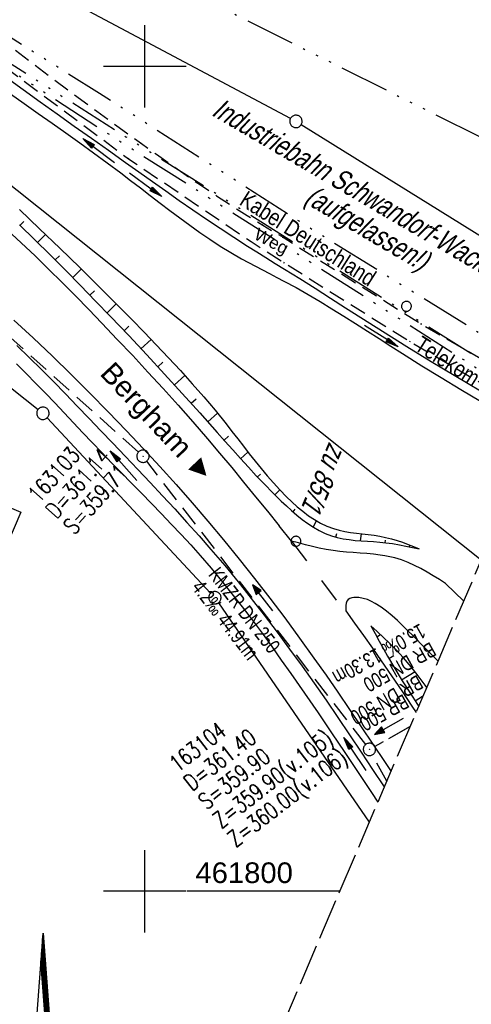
# Model space of a CAD drawing. Extents: x 510409 to 510963, y 461447 to 462240.
# Tile 12 of 25: x 510785 to 510840, y 461786 to 461906. Entities that reach past the tile are written whole.
import ezdxf
from ezdxf.enums import TextEntityAlignment as Align

# ---------------------------------------------------------------- set-up
doc = ezdxf.new("R2010")
doc.units = 0
doc.header["$LTSCALE"] = 10
doc.header["$MEASUREMENT"] = 0
for name, pattern in [('ACAD_ISO14W100', [25.5, 12, -3, 0.5, -3, 0.5, -3, 0.5, -3]), ('AUSGEZOGEN', [0]), ('LT00', [0]), ('LT02', [0.4, 0.2, -0.2]), ('LT11', [0.3, 0.2, -0.1]), ('LT12', [0.4, 0.3, -0.1]), ('LT14', [0.6, 0.5, -0.1]), ('STRICHLINIE2', [0.375, 0.25, -0.125])]:
    doc.linetypes.add(name, pattern=pattern)
doc.layers.get('0').update_dxf_attribs({"linetype": 'LT00'})
for name, color, linetype in [('--EK_BW_TEXT_B', 20, 'LT00'), ('--EK_FBR', 1, 'LT00'), ('--EK_Halt-Pfeil', 4, 'LT00'), ('--EK_Haltung', 7, 'STRICHLINIE2'), ('--EK_Haltung-Text', 140, 'LT00'), ('--EK_Schacht-Text', 5, 'LT00'), ('--EL_Halt-Pfeil', 4, 'LT00'), ('--EL_Haltung', 182, 'STRICHLINIE2'), ('--EL_Haltung-Text', 182, 'LT00'), ('1401', 7, 'Continuous'), ('DFK_BES-NAME', 255, 'LT00'), ('DFK_FLUR_NR', 250, 'LT00'), ('DFK_GZPKT', 250, 'LT00'), ('DFK_KATASTER', 250, 'LT00'), ('DFK_VERMPKT', 252, 'LT00'), ('DL', 182, 'LT12'), ('DL_PFEIL', 201, 'LT00'), ('DL_TEXT', 182, 'LT00'), ('FELDWEG_TEXT', 1, 'Continuous'), ('KABEL_DEUTSCHLAND', 210, 'ACAD_ISO14W100'), ('KABEL_DEUTSCHLAND_TEXT', 210, 'LT00'), ('ORTSRICHTUNG', 7, 'Continuous'), ('PFEIL', 140, 'AUSGEZOGEN'), ('TELEKOM', 210, 'ACAD_ISO14W100'), ('TELEKOM_TEXT', 210, 'Continuous'), ('V107_AFBR_BAB', 250, 'LT00'), ('V107_BOESCH', 250, 'LT00'), ('V107_BOSCHUNG', 250, 'LT00'), ('V107_FELDWEG', 250, 'LT11'), ('V107_GRABEN', 250, 'LT00'), ('V107_KA_PRUF', 182, 'LT00'), ('V107_LG_MARK', 250, 'LT02'), ('V107_PARK_MS', 1, 'LT00'), ('V107_RASTER', 250, 'LT00')]:
    doc.layers.add(name, color=color, linetype=linetype)
doc.layers.add('-BLATT_107-RAND', color=7, linetype='LT14', plot=False)
doc.styles.add('Beschrift', font='ARIAL.TTF')
doc.styles.add('Haltungsbeschriftung', font='ARIAL.TTF', dxfattribs={"width": 0.75})
doc.styles.add('schachtbeschriftung', font='romans.shx', dxfattribs={"width": 0.75, "height": 2})
doc.styles.get("Standard").update_dxf_attribs({"font": 'ARIAL.TTF'})
doc.styles.add('Versorgungsltg', font='ARIAL.TTF', dxfattribs={"width": 0.8, "height": 2})

# ---------------------------------------------------------------- blocks, each defined once
blk = doc.blocks.new('SYMB7010')
at = {"color": 0, "linetype": 'ByBlock'}
for points in [[(-0.031408, 0.499213), (-0.093728, 0.49134), (-0.15457, 0.475719), (-0.212975, 0.452595), (-0.268021, 0.422333), (-0.31884, 0.385411), (-0.36463, 0.342411), (-0.40467, 0.29401), (-0.438329, 0.240973), (-0.465074, 0.184136), (-0.484486, 0.124395), (-0.496256, 0.062692), (-0.5002, 0)], [(-0.5002, 0), (-0.496256, -0.062692), (-0.484486, -0.124395), (-0.465075, -0.184136), (-0.438329, -0.240973), (-0.404671, -0.29401), (-0.36463, -0.342411), (-0.31884, -0.385411), (-0.268021, -0.422333), (-0.212975, -0.452595), (-0.154571, -0.475719), (-0.093728, -0.49134), (-0.031408, -0.499213), (0.031408, -0.499213)], [(0.5002, 0), (0.496256, 0.062692), (0.484485, 0.124395), (0.465074, 0.184136), (0.438329, 0.240973), (0.40467, 0.29401), (0.36463, 0.342411), (0.31884, 0.385411), (0.268021, 0.422333), (0.212975, 0.452595), (0.15457, 0.475719), (0.093728, 0.49134), (0.031408, 0.499213), (-0.031408, 0.499213)], [(0.031408, -0.499213), (0.093728, -0.491341), (0.15457, -0.475719), (0.212975, -0.452595), (0.268021, -0.422333), (0.31884, -0.385411), (0.36463, -0.342411), (0.404671, -0.294011), (0.438329, -0.240974), (0.465075, -0.184136), (0.484486, -0.124395), (0.496256, -0.062692), (0.500201, 0)]]:
    blk.add_lwpolyline(points, dxfattribs=at)
blk = doc.blocks.new('SYMB1401')
at = {"layer": '1401'}
for p, q in [((-2.1, -28.35), (0, 0)), ((0, 0), (2.15, -28.35)), ((2, -28.35), (-0.07, -1.01)), ((2.05, -28.35), (-0.05, -0.67)), ((2.1, -28.35), (-0.02, -0.34)), ((1.8, -28.35), (-0.17, -2.34)), ((1.85, -28.35), (-0.15, -2.01)), ((1.9, -28.35), (-0.12, -1.68)), ((1.95, -28.35), (-0.1, -1.34)), ((1.65, -28.35), (-0.25, -3.35)), ((1.7, -28.35), (-0.22, -3.01)), ((1.75, -28.35), (-0.2, -2.68)), ((-3.75, -35.35), (-3.75, -28.35)), ((-3.75, -28.35), (-1.2, -28.35)), ((1.25, -32.8), (-1.2, -28.35)), ((1.25, -32.8), (1.25, -28.35)), ((3.25, -28.35), (1.25, -28.35)), ((3.25, -28.35), (3.25, -35.35)), ((0.7, -35.35), (-1.75, -30.9)), ((-1.75, -30.9), (-1.75, -35.35)), ((-9.25, -31.85), (-6.25, -31.85)), ((5.75, -31.85), (8.75, -31.85)), ((-1.75, -35.35), (-3.75, -35.35)), ((-2.65, -35.35), (-3.25, -43.35)), ((3.25, -35.35), (0.7, -35.35)), ((2.75, -43.35), (2.15, -35.35)), ((2.8, -43.4), (2.2, -35.35)), ((3.3, -43.85), (2.65, -35.35)), ((-3.25, -43.35), (2.75, -43.35)), ((-3.2, -43.4), (2.8, -43.4))]:
    blk.add_line(p, q, dxfattribs=at)
for points in [[(-7.74, -32.11), (-7.75, -31.56), (-7.7, -31.01), (-7.62, -30.47), (-7.51, -29.93), (-7.35, -29.4), (-7.15, -28.89), (-6.92, -28.39), (-6.65, -27.91), (-6.34, -27.45), (-6.01, -27.02), (-5.64, -26.61), (-5.24, -26.23), (-4.82, -25.88), (-4.37, -25.56), (-3.9, -25.28), (-3.41, -25.03), (-2.9, -24.81), (-2.38, -24.64), (-1.85, -24.5)], [(1.85, -24.65), (2.37, -24.82), (2.88, -25.03), (3.37, -25.28), (3.85, -25.57), (4.3, -25.88), (4.72, -26.23), (5.12, -26.61), (5.49, -27.02), (5.83, -27.45), (6.13, -27.91), (6.41, -28.39), (6.64, -28.89), (6.84, -29.4), (7, -29.93), (7.12, -30.47), (7.2, -31.01), (7.24, -31.56), (7.25, -32.11)], [(-2.9, -38.85), (-3.41, -38.64), (-3.9, -38.39), (-4.37, -38.1), (-4.81, -37.78), (-5.24, -37.43), (-5.64, -37.05), (-6, -36.64), (-6.34, -36.21), (-6.64, -35.75), (-6.91, -35.27), (-7.15, -34.78), (-7.35, -34.26), (-7.5, -33.74), (-7.62, -33.2), (-7.7, -32.66), (-7.74, -32.11)], [(7.25, -32.11), (7.21, -32.66), (7.13, -33.21), (7.01, -33.74), (6.85, -34.27), (6.65, -34.78), (6.42, -35.28), (6.15, -35.76), (5.84, -36.22), (5.5, -36.66), (5.13, -37.07), (4.74, -37.45), (4.31, -37.8), (3.86, -38.12), (3.39, -38.4), (2.9, -38.65)], [(-3.15, -43.45), (2.85, -43.45), (2.25, -35.35)], [(-3.1, -43.5), (2.9, -43.5), (2.3, -35.35)], [(-3.05, -43.55), (2.95, -43.55), (2.35, -35.35)], [(-3, -43.6), (3, -43.6), (2.4, -35.35)], [(-2.95, -43.65), (3.05, -43.65), (2.45, -35.35)], [(-2.9, -43.7), (3.1, -43.7), (2.5, -35.35)], [(-2.85, -43.75), (3.15, -43.75), (2.55, -35.35)], [(-2.8, -43.8), (3.2, -43.8), (2.6, -35.35)], [(-2.78, -43.82), (3.25, -43.82), (2.62, -35.35)], [(-3.25, -43.35), (-2.75, -43.85), (3.3, -43.85)]]:
    blk.add_lwpolyline(points, dxfattribs=at)
blk = doc.blocks.new('Pfreil3')
at = {"layer": 'PFEIL'}
blk.add_hatch(color=256, dxfattribs=at).paths.add_polyline_path([(-1.55, 0.27), (-1.55, -0.27), (0, 0)])
for p, q in [((-1.55, 0), (-4.83, 0)), ((-1.55, -0.27), (-1.55, 0.27)), ((-1.55, 0.27), (0, 0)), ((0, 0), (-1.55, -0.27))]:
    blk.add_line(p, q, dxfattribs=at)
blk = doc.blocks.new('SYMB0003')
at = {"color": 0, "linetype": 'ByBlock'}
for p, q in [((-0.015712, 0), (0.010166, 0.012015)), ((0, -0.021257), (-0.015712, 0)), ((0.010166, 0.012015), (0, -0.021257))]:
    blk.add_line(p, q, dxfattribs=at)
for points in [[(-0.031395, 0.499013), (-0.093691, 0.491144), (-0.154509, 0.475528), (-0.21289, 0.452414), (-0.267913, 0.422164), (-0.318712, 0.385257), (-0.364484, 0.342274), (-0.404509, 0.293893), (-0.438154, 0.240877), (-0.464888, 0.184062), (-0.484292, 0.124345), (-0.496058, 0.062667), (-0.5, 0)], [(-0.5, 0), (-0.496058, -0.062667), (-0.484292, -0.124345), (-0.464888, -0.184062), (-0.438154, -0.240877), (-0.404509, -0.293893), (-0.364485, -0.342274), (-0.318712, -0.385257), (-0.267914, -0.422164), (-0.21289, -0.452414), (-0.154509, -0.475529), (-0.093691, -0.491144), (-0.031395, -0.499014), (0.031395, -0.499014)], [(0.5, 0), (0.496057, 0.062667), (0.484292, 0.124345), (0.464888, 0.184062), (0.438153, 0.240877), (0.404509, 0.293893), (0.364484, 0.342274), (0.318712, 0.385257), (0.267913, 0.422164), (0.21289, 0.452414), (0.154509, 0.475528), (0.093691, 0.491144), (0.031395, 0.499013), (-0.031395, 0.499013)], [(0.031395, -0.499014), (0.093691, -0.491144), (0.154509, -0.475529), (0.21289, -0.452414), (0.267914, -0.422164), (0.318712, -0.385257), (0.364485, -0.342274), (0.404509, -0.293893), (0.438154, -0.240877), (0.464889, -0.184062), (0.484292, -0.124345), (0.496058, -0.062667), (0.5, 0)]]:
    blk.add_lwpolyline(points, dxfattribs=at)
blk = doc.blocks.new('SYMB0011')
at = {"color": 0, "linetype": 'ByBlock'}
for p, q in [((0.5, 0), (-0.5, 0)), ((0, 0.5), (0, -0.5))]:
    blk.add_line(p, q, dxfattribs=at)
blk = doc.blocks.new('SYMB0070')
at = {"color": 0, "linetype": 'ByBlock'}
for p, q in [((-0.5, 0), (0.2, 0)), ((0.5, 0), (0.2, 0.1)), ((0.2, 0.1), (0.2, 0)), ((0.468, 0), (0.21, 0.086)), ((0.21, 0.086), (0.21, -0.086)), ((0.21, -0.086), (0.468, 0)), ((0.22, -0.072), (0.437, 0)), ((0.23, -0.058), (0.405, 0)), ((0.24, -0.045), (0.374, 0)), ((0.342, 0), (0.25, 0.031)), ((0.25, 0.031), (0.25, -0.031)), ((0.25, -0.031), (0.342, 0)), ((0.26, -0.017), (0.31, 0)), ((0.27, -0.003), (0.279, 0))]:
    blk.add_line(p, q, dxfattribs=at)
for points in [[(0.2, 0), (0.2, -0.1), (0.5, 0)], [(0.437, 0), (0.22, 0.072), (0.22, -0.072)], [(0.405, 0), (0.23, 0.058), (0.23, -0.058)], [(0.374, 0), (0.24, 0.045), (0.24, -0.045)], [(0.31, 0), (0.26, 0.017), (0.26, -0.017)], [(0.279, 0), (0.27, 0.003), (0.27, -0.003)]]:
    blk.add_lwpolyline(points, dxfattribs=at)

msp = doc.modelspace()

# ---------------------------------------------------------------- linework, layer by layer
at = {"layer": '--EK_BW_TEXT_B'}
msp.add_lwpolyline([(510784.99, 461845.97), (510768.07, 461806.37), (510745.2, 461816.14), (510762.12, 461855.74)], close=True, dxfattribs=at)
at = {"layer": '--EK_FBR'}
msp.add_line((510817.8, 461842.46), (510816.31, 461844.28), dxfattribs=at)
for points in [[(510783.33, 461880.19), (510785.02, 461878.62), (510786.69, 461877.04), (510788.34, 461875.43), (510789.97, 461873.81), (510791.59, 461872.17), (510793.2, 461870.52), (510794.8, 461868.86), (510796.67, 461866.9), (510798.54, 461864.93), (510800.39, 461862.94), (510802.22, 461860.94), (510804.04, 461858.93), (510805.83, 461856.89), (510807.61, 461854.84), (510809.08, 461853.11), (510810.54, 461851.36), (510811.99, 461849.6), (510813.44, 461847.83), (510814.87, 461846.06), (510816.31, 461844.28)], [(510784.11, 461869.23), (510786.46, 461867.07), (510788.79, 461864.87), (510791.08, 461862.64), (510793.34, 461860.39), (510795.58, 461858.11), (510797.8, 461855.8), (510799.82, 461853.66), (510801.82, 461851.49), (510803.79, 461849.3), (510805.74, 461847.1), (510807.66, 461844.86), (510809.55, 461842.61), (510811.45, 461840.27), (510813.32, 461837.91), (510815.16, 461835.53), (510816.98, 461833.13), (510818.76, 461830.7), (510820.52, 461828.26), (510821.98, 461826.19), (510823.42, 461824.12), (510824.84, 461822.04), (510826.26, 461819.95), (510827.67, 461817.85), (510829.07, 461815.75), (510829.87, 461814.54)], [(510838.69, 461835.18), (510836.47, 461837.31), (510835.73, 461837.79), (510834.99, 461838.25), (510834.24, 461838.7), (510833.48, 461839.12), (510832.71, 461839.51), (510831.93, 461839.87), (510831.13, 461840.17), (510830.31, 461840.42), (510829.72, 461840.56), (510829.13, 461840.67), (510828.53, 461840.76), (510827.72, 461840.85), (510826.91, 461840.93), (510826.1, 461840.99), (510825.29, 461841.05), (510824.48, 461841.11), (510823.67, 461841.19), (510822.86, 461841.29), (510822.01, 461841.43), (510821.16, 461841.6), (510820.32, 461841.79), (510819.48, 461842), (510818.64, 461842.23), (510817.8, 461842.46)]]:
    msp.add_lwpolyline(points, dxfattribs=at)
at = {"layer": '--EK_Haltung'}
for p, q in [((510799.22, 461853.24), (510762.26, 461886.35)), ((510826.79, 461817.8), (510800.24, 461852.14)), ((510832.18, 461819.96), (510827.9, 461817.57)), ((510829.36, 461813.34), (510827.61, 461816.54))]:
    msp.add_line(p, q, dxfattribs=at)
at = {"layer": '--EL_Haltung'}
for p, q in [((510799.22, 461853.24), (510762.26, 461886.35)), ((510826.79, 461817.8), (510800.24, 461852.14)), ((510832.18, 461819.96), (510827.9, 461817.57)), ((510829.36, 461813.34), (510827.61, 461816.54))]:
    msp.add_line(p, q, dxfattribs=at)
at = {"layer": '-BLATT_107-RAND'}
msp.add_lwpolyline([(510699.53, 462239.95), (510408.79, 461559.46), (510672.71, 461446.7), (510963.45, 462127.19), (510699.53, 462239.95)], dxfattribs=at)
at = {"layer": 'DFK_KATASTER'}
for p, q in [((510817.67, 461893.67), (510785.2, 461910.95)), ((510854.03, 461871.1), (510818.97, 461892.92)), ((510840.81, 461840.15), (510780.46, 461888.18)), ((510767.8, 461873.62), (510787.06, 461858.4)), ((510788.16, 461857.39), (510807.99, 461836.13)), ((510808.93, 461834.96), (510827.23, 461808.37))]:
    msp.add_line(p, q, dxfattribs=at)
at = {"layer": 'DL'}
msp.add_line((510832.18, 461819.96), (510827.9, 461817.57), dxfattribs=at)
at = {"layer": 'KABEL_DEUTSCHLAND', "ltscale": 0.05, "flags": 128}
for points in [[(510676.32, 461995.37), (510687.46, 461982.31), (510696.18, 461973.17), (510702.76, 461966.6), (510706.86, 461963.69), (510713.8, 461956.33), (510723.59, 461946.55), (510730.45, 461940.13), (510764.07, 461912.8), (510797.72, 461891.46), (510845.71, 461861.35)], [(510849.8, 461861.93), (510820.54, 461880.06), (510794.5, 461896.72), (510769.34, 461912.51), (510739.2, 461937.07), (510721.06, 461954.32), (510717.9, 461959.49), (510715.64, 461962.1), (510713.74, 461964.28), (510710.85, 461966.82), (510707.19, 461969.7), (510705.78, 461970.76), (510701.13, 461976.04), (510684.7, 461995.16)]]:
    msp.add_lwpolyline(points, dxfattribs=at)
at = {"layer": 'TELEKOM', "ltscale": 0.05, "flags": 128}
for points in [[(510610.19, 462030.85), (510614.29, 462025.45), (510624.29, 462011.24), (510638.13, 461992.63), (510858.84, 461882.36)], [(510643.32, 461996.95), (510659.23, 461997.47), (510668.07, 462004.43), (510677.12, 461999.75), (510687.63, 461983.67), (510705.74, 461964.96), (510720.52, 461950.19), (510737.29, 461933.55), (510764.16, 461912.28), (510794.75, 461892.34), (510819.49, 461876.66), (510844.37, 461860.81), (510848.63, 461858.46)]]:
    msp.add_lwpolyline(points, dxfattribs=at)
at = {"layer": 'V107_AFBR_BAB'}
for points in [[(510783.33, 461880.19), (510785.02, 461878.62), (510786.69, 461877.04), (510788.34, 461875.43), (510789.97, 461873.81), (510791.59, 461872.17), (510793.2, 461870.52), (510794.8, 461868.86), (510796.67, 461866.9), (510798.54, 461864.93), (510800.39, 461862.94), (510802.22, 461860.94), (510804.04, 461858.93), (510805.83, 461856.89), (510807.61, 461854.84), (510809.08, 461853.11), (510810.54, 461851.36), (510811.99, 461849.6), (510813.44, 461847.83), (510814.87, 461846.06), (510816.31, 461844.28)], [(510784.11, 461869.23), (510786.46, 461867.07), (510788.79, 461864.87), (510791.08, 461862.64), (510793.34, 461860.39), (510795.58, 461858.11), (510797.8, 461855.8), (510799.82, 461853.66), (510801.82, 461851.49), (510803.79, 461849.3), (510805.74, 461847.1), (510807.66, 461844.86), (510809.55, 461842.61), (510811.45, 461840.27), (510813.32, 461837.91), (510815.16, 461835.53), (510816.98, 461833.13), (510818.76, 461830.7), (510820.52, 461828.26), (510821.98, 461826.19), (510823.42, 461824.12), (510824.84, 461822.04), (510826.26, 461819.95), (510827.67, 461817.85), (510829.07, 461815.75), (510829.87, 461814.54)], [(510824.37, 461834.01), (510825.45, 461832.5), (510826.53, 461830.99), (510827.61, 461829.47), (510828.67, 461827.95), (510829.93, 461826.12), (510831.17, 461824.29), (510832.4, 461822.44), (510832.92, 461821.67)]]:
    msp.add_lwpolyline(points, dxfattribs=at)
at = {"layer": 'V107_BOESCH'}
for points in [[(510784.8, 461882.64), (510787.25, 461880.31), (510789.69, 461877.97), (510792.11, 461875.61), (510794.52, 461873.23), (510796.91, 461870.83), (510798.42, 461869.31), (510799.91, 461867.78), (510801.4, 461866.24), (510802.87, 461864.68), (510804.32, 461863.12), (510805.75, 461861.53), (510807.16, 461859.93), (510808.53, 461858.3), (510809.87, 461856.65), (510810.57, 461855.75), (510811.27, 461854.85), (510811.97, 461853.94), (510812.67, 461853.04), (510813.38, 461852.14), (510814.1, 461851.25), (510814.84, 461850.37), (510815.6, 461849.5), (510816.38, 461848.65), (510817.2, 461847.81), (510817.83, 461847.2), (510818.49, 461846.62), (510819.16, 461846.06), (510819.86, 461845.53), (510820.58, 461845.05), (510821.32, 461844.63), (510822.09, 461844.26), (510822.88, 461843.96), (510823.56, 461843.77), (510824.25, 461843.62), (510824.95, 461843.5), (510825.66, 461843.4), (510826.37, 461843.32), (510827.08, 461843.24), (510827.8, 461843.15), (510828.51, 461843.04), (510829.21, 461842.9), (510829.9, 461842.73), (510830.59, 461842.53), (510831.26, 461842.3), (510831.94, 461842.05), (510832.6, 461841.79), (510833.27, 461841.52)], [(510784.79, 461880.77), (510786.67, 461878.96), (510788.54, 461877.14), (510790.39, 461875.29), (510792.22, 461873.43), (510794.04, 461871.55), (510795.86, 461869.66), (510798.05, 461867.35), (510800.23, 461865.02), (510802.4, 461862.69), (510804.54, 461860.34), (510806.67, 461857.99), (510808.78, 461855.63), (510809.72, 461854.57), (510810.66, 461853.52), (510811.6, 461852.46), (510812.56, 461851.41), (510813.52, 461850.37), (510814.51, 461849.33), (510815.52, 461848.3), (510816.56, 461847.28), (510817.18, 461846.71), (510817.8, 461846.14), (510818.44, 461845.59), (510819.1, 461845.07), (510819.77, 461844.58), (510820.46, 461844.13), (510821.16, 461843.72), (510821.89, 461843.38), (510822.64, 461843.09), (510823.34, 461842.89), (510824.05, 461842.74), (510824.78, 461842.63), (510825.51, 461842.54), (510826.26, 461842.48), (510827, 461842.43), (510827.75, 461842.38), (510828.5, 461842.32), (510829.25, 461842.24), (510830.06, 461842.14), (510830.87, 461842), (510831.67, 461841.85), (510832.47, 461841.69), (510833.27, 461841.52)], [(510834.21, 461824.71), (510834.02, 461824.99), (510833.17, 461826.12), (510832.29, 461827.22), (510831.38, 461828.29), (510830.42, 461829.33), (510829.69, 461830.06), (510828.95, 461830.78), (510828.19, 461831.49), (510827.43, 461832.19)], [(510827.43, 461832.19), (510827.92, 461831.26), (510828.42, 461830.33), (510828.93, 461829.4), (510829.45, 461828.49), (510830.32, 461827), (510831.21, 461825.53), (510832.13, 461824.08), (510833.08, 461822.64), (510833.23, 461822.41)]]:
    msp.add_lwpolyline(points, dxfattribs=at)
at = {"layer": 'V107_BOSCHUNG'}
for p, q in [((510784.85, 461880.7), (510785.32, 461881.2)), ((510787.01, 461878.63), (510787.97, 461879.62)), ((510789.14, 461876.53), (510789.64, 461877.03)), ((510791.26, 461874.41), (510792.29, 461875.43)), ((510793.35, 461872.27), (510793.89, 461872.79)), ((510795.43, 461870.12), (510796.55, 461871.19)), ((510797.49, 461867.94), (510798.08, 461868.5)), ((510799.54, 461865.76), (510800.76, 461866.9)), ((510801.58, 461863.57), (510802.21, 461864.15)), ((510803.61, 461861.37), (510804.87, 461862.51)), ((510805.63, 461859.15), (510806.24, 461859.71)), ((510807.63, 461856.92), (510808.8, 461857.97)), ((510809.62, 461854.68), (510810.15, 461855.15)), ((510811.62, 461852.44), (510812.51, 461853.24)), ((510813.66, 461850.22), (510814.02, 461850.56)), ((510815.77, 461848.06), (510816.36, 461848.67)), ((510817.98, 461845.98), (510818.24, 461846.3)), ((510820.41, 461844.15), (510820.83, 461844.9)), ((510823.17, 461842.94), (510823.3, 461843.37)), ((510826.16, 461842.49), (510826.28, 461843.33)), ((510829.16, 461842.25), (510829.2, 461842.57)), ((510832.09, 461841.77), (510832.13, 461841.98)), ((510828.13, 461830.86), (510828.59, 461831.11)), ((510829.59, 461828.23), (510830.2, 461828.58)), ((510831.14, 461825.64), (510832.77, 461826.64)), ((510832.78, 461823.09), (510833.66, 461823.67))]:
    msp.add_line(p, q, dxfattribs=at)
at = {"layer": 'V107_FELDWEG', "flags": 128}
for points in [[(510763.38, 461919.02), (510765.54, 461917.21), (510767.71, 461915.39), (510769.88, 461913.58), (510772.05, 461911.78), (510774.24, 461909.99), (510776.43, 461908.2), (510778.63, 461906.43), (510780.84, 461904.67), (510783.47, 461902.61), (510786.13, 461900.57), (510788.8, 461898.55), (510791.48, 461896.55), (510794.18, 461894.56), (510796.89, 461892.59), (510799.6, 461890.63), (510801.41, 461889.34), (510803.22, 461888.06), (510805.03, 461886.79), (510806.86, 461885.54), (510808.7, 461884.3), (510810.55, 461883.09), (510812.42, 461881.9), (510814.31, 461880.75), (510816.77, 461879.27), (510833.54, 461868.76), (510849.16, 461859.68)], [(510761.83, 461916.75), (510779.46, 461902.59), (510798.03, 461888.8), (510812.9, 461878.75), (510816.89, 461876.19), (510832.17, 461866.64), (510847.6, 461857.62), (510848.15, 461857.33)]]:
    msp.add_lwpolyline(points, dxfattribs=at)
at = {"layer": 'V107_GRABEN'}
for points in [[(510783.2, 461898.67), (510785.25, 461897.18), (510787.31, 461895.69), (510789.38, 461894.22), (510791.45, 461892.75), (510793.52, 461891.28), (510795.59, 461889.82), (510797.67, 461888.35), (510799.29, 461887.2), (510800.92, 461886.05), (510802.55, 461884.9), (510804.19, 461883.75), (510805.82, 461882.61), (510807.47, 461881.49), (510809.13, 461880.38), (510810.79, 461879.28), (510812.47, 461878.2), (510813.58, 461877.5), (510814.7, 461876.81), (510815.82, 461876.11), (510816.94, 461875.42), (510818.8, 461874.26), (510820.66, 461873.09), (510822.51, 461871.91), (510824.36, 461870.73), (510826.21, 461869.55), (510828.06, 461868.37), (510829.91, 461867.2), (510831.77, 461866.04), (510834.73, 461864.22), (510837.71, 461862.44), (510840.71, 461860.68)], [(510783.7, 461896.65), (510785.38, 461895.48), (510787.07, 461894.3), (510788.75, 461893.12), (510790.43, 461891.93), (510792.11, 461890.74), (510793.78, 461889.53), (510795.44, 461888.31), (510797.09, 461887.08), (510798.28, 461886.17), (510799.47, 461885.25), (510800.66, 461884.34), (510801.85, 461883.42), (510803.04, 461882.51), (510804.24, 461881.62), (510805.45, 461880.73), (510806.67, 461879.87), (510807.9, 461879.03), (510809.15, 461878.21), (510810.42, 461877.43), (510811.71, 461876.68), (510812.56, 461876.21), (510813.41, 461875.76), (510814.28, 461875.31), (510815.14, 461874.87), (510816, 461874.42), (510816.86, 461873.97), (510818.34, 461873.17), (510819.81, 461872.33), (510821.26, 461871.48), (510822.7, 461870.61), (510824.14, 461869.72), (510825.56, 461868.82), (510826.99, 461867.91), (510828.41, 461867), (510829.83, 461866.09), (510831.25, 461865.18), (510833.59, 461863.71), (510835.95, 461862.26), (510838.32, 461860.83), (510840.71, 461859.42)], [(510784.49, 461866.15), (510785.98, 461864.72), (510787.46, 461863.26), (510788.92, 461861.79), (510790.37, 461860.31), (510791.82, 461858.82), (510793.25, 461857.32), (510794.69, 461855.82), (510796.12, 461854.31), (510797.63, 461852.73), (510799.15, 461851.14), (510800.65, 461849.55), (510802.16, 461847.95), (510803.65, 461846.34), (510805.12, 461844.72), (510806.58, 461843.09), (510808.03, 461841.44), (510809.69, 461839.48), (510811.32, 461837.5), (510812.92, 461835.5), (510814.49, 461833.47), (510816.05, 461831.42), (510817.57, 461829.36), (510819.08, 461827.28), (510820.54, 461825.22), (510821.98, 461823.15), (510823.41, 461821.07), (510824.82, 461818.98), (510826.23, 461816.88), (510827.63, 461814.78), (510829.02, 461812.68), (510829.05, 461812.63)], [(510784.43, 461863.92), (510785.63, 461862.75), (510786.8, 461861.57), (510787.95, 461860.38), (510789.1, 461859.19), (510790.24, 461857.99), (510791.37, 461856.78), (510792.5, 461855.58), (510793.64, 461854.38), (510794.78, 461853.18), (510795.98, 461851.94), (510797.18, 461850.71), (510798.39, 461849.48), (510799.61, 461848.24), (510800.82, 461847.01), (510802.02, 461845.77), (510803.22, 461844.52), (510804.41, 461843.26), (510805.58, 461841.98), (510806.73, 461840.69), (510808.04, 461839.17), (510809.32, 461837.63), (510810.57, 461836.07), (510811.81, 461834.49), (510813.02, 461832.9), (510814.22, 461831.29), (510815.4, 461829.67), (510816.56, 461828.03), (510817.72, 461826.4), (510819.38, 461824.01), (510821.02, 461821.62), (510822.65, 461819.22), (510824.26, 461816.81), (510825.87, 461814.4), (510827.48, 461811.98), (510828.27, 461810.79)]]:
    msp.add_lwpolyline(points, dxfattribs=at)
at = {"layer": 'V107_LG_MARK', "ltscale": 1.5, "flags": 128}
msp.add_lwpolyline([(510817.8, 461842.46), (510821.25, 461837.91), (510823.96, 461834.27)], dxfattribs=at)
at = {"layer": 'V107_PARK_MS'}
for points in [[(510838.69, 461835.18), (510836.47, 461837.31), (510835.73, 461837.79), (510834.99, 461838.25), (510834.24, 461838.7), (510833.48, 461839.12), (510832.71, 461839.51), (510831.93, 461839.87), (510831.13, 461840.17), (510830.31, 461840.42), (510829.72, 461840.56), (510829.13, 461840.67), (510828.53, 461840.76), (510827.72, 461840.85), (510826.91, 461840.93), (510826.1, 461840.99), (510825.29, 461841.05), (510824.48, 461841.11), (510823.67, 461841.19), (510822.86, 461841.29), (510822.01, 461841.43), (510821.16, 461841.6), (510820.32, 461841.79), (510819.48, 461842), (510818.64, 461842.23), (510817.8, 461842.46)], [(510835.58, 461827.91), (510835.42, 461828.07), (510833.96, 461829.52), (510832.49, 461831), (510831.88, 461831.62), (510831.26, 461832.23), (510830.63, 461832.83), (510829.99, 461833.4), (510829.33, 461833.94), (510828.65, 461834.44), (510827.94, 461834.89), (510827.49, 461835.14), (510827.01, 461835.35), (510826.5, 461835.51), (510825.94, 461835.61), (510825.65, 461835.63), (510825.36, 461835.63), (510825.09, 461835.59), (510824.85, 461835.51), (510824.65, 461835.38), (510824.51, 461835.18), (510824.43, 461834.94), (510824.38, 461834.65), (510824.37, 461834.34), (510824.37, 461834.01)]]:
    msp.add_lwpolyline(points, dxfattribs=at)
at = {"layer": 'V107_RASTER'}
for p, q in [((510800, 461895), (510800, 461905)), ((510795, 461900), (510805, 461900)), ((510800, 461795), (510800, 461805)), ((510805, 461800), (510795, 461800)), ((510823.66, 461800), (510805.16, 461800))]:
    msp.add_line(p, q, dxfattribs=at)

# ---------------------------------------------------------------- block references
at = {"layer": '--EK_Halt-Pfeil', "yscale": 4, "zscale": 4}
for p, xscale, rotation in [((510814.3, 461835.58), 4.000000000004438, 127.7047999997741), ((510829.6, 461819.97), 4.000000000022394, 209.1644400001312)]:
    msp.add_blockref('SYMB0070', p, dxfattribs=dict(at, xscale=xscale, rotation=rotation))
at = {"layer": '--EL_Halt-Pfeil', "yscale": 4, "zscale": 4}
for p, xscale, rotation in [((510814.3, 461835.58), 4.000000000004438, 127.7047999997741), ((510829.6, 461819.97), 4.000000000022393, 209.1644400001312)]:
    msp.add_blockref('SYMB0070', p, dxfattribs=dict(at, xscale=xscale, rotation=rotation))
at = {"layer": '1401'}
msp.add_blockref('SYMB1401', (510787.66, 461794.93), dxfattribs=at)
at = {"layer": 'DFK_GZPKT', "xscale": 1.500000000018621, "yscale": 1.5, "zscale": 1.5, "rotation": 264.7377099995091}
for p in [(510818.33, 461893.32), (510787.65, 461857.94), (510808.5, 461835.58)]:
    msp.add_blockref('SYMB7010', p, dxfattribs=at)
at = {"layer": 'DFK_VERMPKT', "xscale": 1.200000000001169, "yscale": 1.200000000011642, "zscale": 1.2, "rotation": 264.7377100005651}
for p in [(510831.73, 461870.91), (510818.33, 461842.43)]:
    msp.add_blockref('SYMB7010', p, dxfattribs=at)
at = {"layer": 'DL_PFEIL', "xscale": 4.000000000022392, "yscale": 4, "zscale": 4, "rotation": 209.1644400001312}
msp.add_blockref('SYMB0070', (510829.6, 461819.97), dxfattribs=at)
at = {"layer": 'PFEIL'}
for p, rotation in [((510792.48, 461891.25), 142.7304394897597), ((510802.05, 461884.21), 324.0780082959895), ((510830.74, 461866), 327.815297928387), ((510795.82, 461853.4), 131.6562657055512), ((510824.12, 461818.64), 124.0141787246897)]:
    msp.add_blockref('Pfreil3', p, dxfattribs=dict(at, rotation=rotation))
at = {"layer": 'V107_FELDWEG', "xscale": 0.1000000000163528, "yscale": 0.09999999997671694, "zscale": 0.1, "rotation": 246.8655000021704}
for p in [(510799.6, 461890.63), (510798.03, 461888.8), (510814.31, 461880.75), (510812.9, 461878.75), (510816.77, 461879.27), (510816.89, 461876.19), (510833.54, 461868.76), (510832.17, 461866.64)]:
    msp.add_blockref('SYMB0011', p, dxfattribs=at)
at = {"layer": 'V107_KA_PRUF', "xscale": 1.500000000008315, "yscale": 1.5, "zscale": 1.5, "rotation": 246.8655000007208}
for p in [(510799.78, 461852.74), (510827.25, 461817.2)]:
    msp.add_blockref('SYMB0003', p, dxfattribs=at)

# ---------------------------------------------------------------- texts
at = {"layer": '--EK_Haltung-Text', "style": 'Haltungsbeschriftung', "width": 0.75}
for s, rotation, p in [('KMZR DN 250', -52.2952, (510807.63, 461838.37)), ('4.2‰ 44.91m', -52.2952, (510805.6, 461836.81)), ('15.0‰ 13.30m', -150.8356, (510833.38, 461832.52)), ('BR DN 500', -150.8356, (510834.63, 461830.28))]:
    msp.add_text(s, height=1.8, rotation=rotation, dxfattribs=at).set_placement(p)
at = {"layer": '--EK_Schacht-Text', "style": 'schachtbeschriftung', "width": 0.75}
for s, rotation, p in [('163103', 48.1423, (510787.15, 461846.97)), ('D=361.14', 48.1423, (510789.29, 461845.04)), ('S=359.71', 48.1423, (510791.44, 461843.12)), ('163104', 37.7048, (510803.97, 461814.35)), ('D=361.40', 37.7048, (510805.73, 461812.07)), ('Z=359.90(v.105)', 37.7048, (510809.26, 461807.51)), ('S=359.90', 37.7048, (510807.49, 461809.79)), ('Z=360.00(v.106)', 37.7048, (510811.02, 461805.23))]:
    msp.add_text(s, height=2, rotation=rotation, dxfattribs=at).set_placement(p)
at = {"layer": '--EL_Haltung-Text', "style": 'Haltungsbeschriftung', "width": 0.75}
for s, rotation, p in [('KMZR DN 250', -52.2952, (510807.63, 461838.37)), ('BR DN 500', -150.8356, (510833.06, 461826.3))]:
    msp.add_text(s, height=1.8, rotation=rotation, dxfattribs=at).set_placement(p)
at = {"layer": 'DFK_BES-NAME', "oblique": 13.754, "width": 0.75}
for s, p in [('Industriebahn Schwandorf-Wackersdorf', (510807.98, 461894.14)), ('(aufgelassen!)', (510819.19, 461883.55))]:
    msp.add_text(s, height=2.5, rotation=329.5706, dxfattribs=at).set_placement(p)
at = {"layer": 'DFK_FLUR_NR', "oblique": 13.754, "width": 0.75}
msp.add_text('zu 85/1', height=2.5, rotation=246.8655, dxfattribs=at).set_placement((510822.36, 461854.56))
at = {"layer": 'DL_TEXT', "style": 'Haltungsbeschriftung', "width": 0.75}
msp.add_text('BR 500', height=1.8, rotation=-150.8356, dxfattribs=at).set_placement((510831.35, 461823.97))
at = {"layer": 'FELDWEG_TEXT', "insert": (510812.9, 461878.75), "char_height": 1.5, "attachment_point": 7, "rotation": 332.2449, "style": 'Beschrift'}
msp.add_mtext('Weg', dxfattribs=at)
at = {"layer": 'KABEL_DEUTSCHLAND_TEXT', "style": 'Versorgungsltg', "width": 0.8}
msp.add_text('Kabel Deutschland', height=2, rotation=327.5191, dxfattribs=at).set_placement((510819.26, 461878.28), align=Align.CENTER)
at = {"layer": 'ORTSRICHTUNG', "insert": (510800.27, 461855.39), "char_height": 2.5, "attachment_point": 8, "rotation": 313.2872, "style": 'Beschrift'}
msp.add_mtext('Bergham ►', dxfattribs=at)
at = {"layer": 'TELEKOM_TEXT', "style": 'Versorgungsltg', "width": 0.8}
msp.add_text('Telekom Kabel', height=2, rotation=327.656, dxfattribs=at).set_placement((510838.87, 461861.74), align=Align.CENTER)
at = {"layer": 'V107_RASTER', "width": 1.014}
msp.add_text(' 461800', height=2.5, rotation=0.0003, dxfattribs=at).set_placement((510805.16, 461801))

doc.saveas('drawing.dxf')
